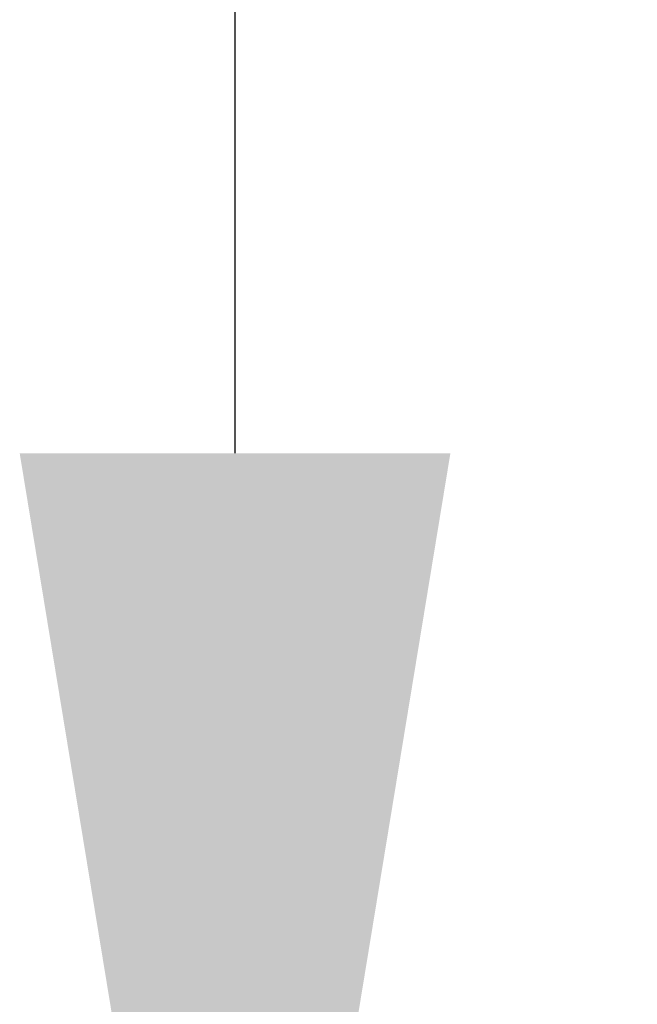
# Model space of a CAD drawing. Header units: centimetres. Extents: x 22052 to 56535, y 76485 to 78519.
# Tile 200 of 235: x 54283.63 to 54288.35, y 77905.69 to 77913.2. Entities that reach past the tile are written whole.
import ezdxf
from ezdxf import colors
from ezdxf.entities.mleader import LeaderData, LeaderLine
from ezdxf.math import Vec2, Vec3

# ---------------------------------------------------------------- set-up
doc = ezdxf.new("R2010")
doc.units = ezdxf.units.CM
doc.layers.add('IS_Opis', color=250, linetype='Continuous', lineweight=9)
doc.styles.add('styl1', font='ARIALN.TTF')

msp = doc.modelspace()

# ---------------------------------------------------------------- leaders
at = {"layer": 'IS_Opis'}
ml = msp.add_multileader_mtext('Standard', dxfattribs=at)
ml.set_content('2', color=256, style='styl1')
ml.set_leader_properties()
ml.build(insert=Vec2(0, 0))
ml.multileader.update_dxf_attribs({"dogleg_length": 5, "arrow_head_size": 10})
ctx = ml.context
ctx.base_point, ctx.char_height, ctx.arrow_head_size, ctx.landing_gap_size, ctx.plane_origin = Vec3(54288.9214, 77920.4648), 15, 10, 5, Vec3(54326.5261, 77901.8811)
notes = []
notes.append((ctx, [(1, (1, 1, 0), (54285.2747, 77920.4648), (1, 0), 3.6467, [(0, [(54285.2747, 77899.8922)], 0, [])])]))
ctx.mtext.insert, ctx.mtext.flow_direction = Vec3(54293.9214, 77927.9648), 5
for ctx, leaders in notes:
    for number, flags, end, landing, length, lines in leaders:
        leader = LeaderData()
        leader.index, (leader.has_last_leader_line, leader.has_dogleg_vector, leader.attachment_direction) = number, flags
        leader.last_leader_point, leader.dogleg_vector, leader.dogleg_length = Vec3(end), Vec3(landing), length
        for number, points, colour, breaks in lines:
            line = LeaderLine()
            line.index, line.vertices, line.color, line.breaks = number, Vec3.list(points), colors.encode_raw_color(colour), breaks
            leader.lines.append(line)
        ctx.leaders.append(leader)

doc.saveas('drawing.dxf')
